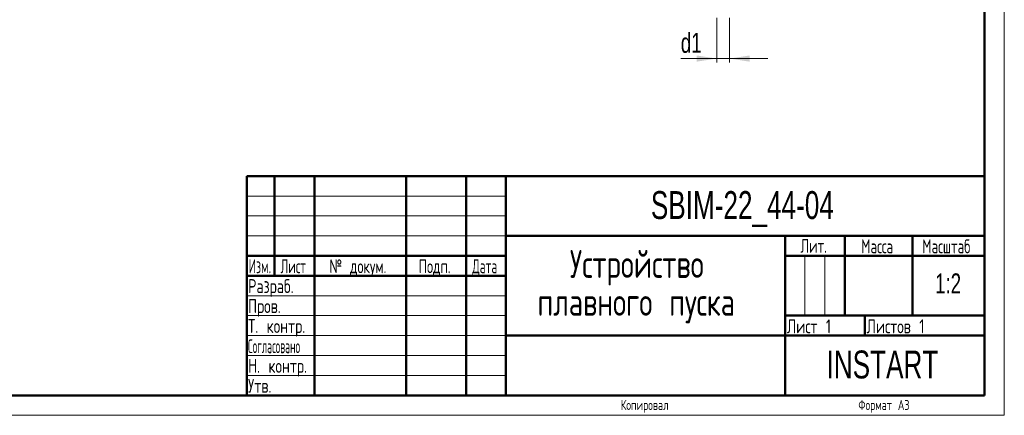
# Model space of a CAD drawing. Header units: millimetres. Extents: x 0 to 420, y 0 to 297.
# Tile 11 of 13: x 173 to 420, y 0 to 99. Entities that reach past the tile are written whole.
import ezdxf

# ---------------------------------------------------------------- set-up
doc = ezdxf.new("R2010")
doc.units = ezdxf.units.MM
doc.styles.add('SLDTEXTSTYLE0', font='TXT', dxfattribs={"width": 0.7, "bigfont": 'bigfont'})
doc.styles.add('SLDTEXTSTYLE1', font='TXT', dxfattribs={"width": 0.7})
doc.styles.add('SLDTEXTSTYLE2', font='TXT', dxfattribs={"width": 0.579176, "bigfont": 'bigfont'})
doc.styles.add('SLDTEXTSTYLE3', font='TXT', dxfattribs={"width": 0.646923, "bigfont": 'bigfont'})
doc.styles.add('SLDTEXTSTYLE4', font='TXT', dxfattribs={"width": 0.570891, "bigfont": 'bigfont'})
doc.styles.add('SLDTEXTSTYLE5', font='TXT', dxfattribs={"width": 0.585996, "bigfont": 'bigfont'})
doc.styles.add('SLDTEXTSTYLE6', font='TXT', dxfattribs={"width": 0.485474, "bigfont": 'bigfont'})
doc.dimstyles.new('SLDDIMSTYLE2', dxfattribs={"dimtxt": 5, "dimasz": 5, "dimexe": 0, "dimexo": 0.0625, "dimgap": 1.25, "dimtad": 2, "dimdec": 1, "dimlfac": 2, "dimrnd": 1e-09, "dimzin": 12, "dimdsep": 46, "dimtxsty": 'SLDTEXTSTYLE1', "dimsah": 1, "dimcen": 0.09, "dimadec": 0, "dimazin": 3, "dimtfac": 1, "dimtdec": 3, "dimtmove": 0, "dimatfit": 0, "dimfxl": 1, "dimfrac": 2, "dimtolj": 1, "dimtzin": 12, "dimarcsym": 0})

# ---------------------------------------------------------------- blocks, each defined once
blk = doc.blocks.new('SW_NOTE_0')
at = {"color": 0, "linetype": 'Continuous', "lineweight": 0, "char_height": 7, "attachment_point": 2, "style": 'SLDTEXTSTYLE0'}
for s, insert in [('Устройство', (21.44, 9)), ('плавного пуска', (21.31, -0.5))]:
    blk.add_mtext(s, dxfattribs=dict(at, insert=insert))
blk = doc.blocks.new('_D_5')
at = {"color": 7, "linetype": 'Continuous', "lineweight": 0}
for p, q in [((347.86, 99.73), (347.86, 88.49)), ((351.11, 99.73), (351.11, 88.49)), ((347.86, 89.49), (338.86, 89.49)), ((347.86, 89.49), (351.11, 89.49)), ((351.11, 89.49), (360.72, 89.49))]:
    blk.add_line(p, q, dxfattribs=at)
at = {"color": 7, "linetype": 'Continuous', "lineweight": 18}
for points in [[(347.86, 89.49), (342.86, 90.26), (342.86, 88.72)], [(351.11, 89.49), (356.11, 88.72), (356.11, 90.26)]]:
    blk.add_solid(points, dxfattribs=at)
at = {"color": 7, "linetype": 'Continuous', "lineweight": 18, "insert": (338.86, 95.93), "char_height": 5, "attachment_point": 1, "style": 'SLDTEXTSTYLE1'}
blk.add_mtext('d1', dxfattribs=at)

msp = doc.modelspace()

# ---------------------------------------------------------------- linework, layer by layer
at = {"color": 7, "linetype": 'Continuous', "lineweight": 18}
for p, q in [((420, 297), (420, 0)), ((230, 55), (295, 55)), ((230, 50), (295, 50)), ((230, 45), (295, 45)), ((370, 40), (370, 25)), ((375, 40), (375, 25)), ((230, 30), (295, 30)), ((230, 25), (295, 25)), ((230, 20), (295, 20)), ((230, 15), (295, 15)), ((230, 10), (295, 10)), ((0, 0), (420, 0))]:
    msp.add_line(p, q, dxfattribs=at)
at = {"color": 7, "linetype": 'Continuous', "lineweight": 50}
for p, q in [((415, 5), (415, 292)), ((230, 60), (415, 60)), ((230, 60), (230, 5)), ((237, 35), (237, 60)), ((247, 60), (247, 5)), ((270, 60), (270, 5)), ((285, 60), (285, 5)), ((295, 60), (295, 5)), ((295, 45), (415, 45)), ((365, 45), (365, 5)), ((380, 45), (380, 25)), ((397, 45), (397, 25)), ((230, 40), (295, 40)), ((365, 40), (415, 40)), ((230, 35), (295, 35)), ((365, 25), (415, 25)), ((385, 25), (385, 20)), ((295, 20), (415, 20)), ((20, 5), (415, 5))]:
    msp.add_line(p, q, dxfattribs=at)

# ---------------------------------------------------------------- block references
at = {"color": 7, "linetype": 'Continuous', "lineweight": 0}
msp.add_blockref('SW_NOTE_0', (306.381, 32.466), dxfattribs=at)

# ---------------------------------------------------------------- texts
for s, insert, char_height, attachment_point, style in [('SBIM-22_44-04', (354.302, 56.238), 7, 2, 'SLDTEXTSTYLE1'), ('Масштаб', (405.462, 44.141), 3.5, 2, 'SLDTEXTSTYLE3'), ('Лит.', (372.202, 44.271), 3.5, 2, 'SLDTEXTSTYLE3'), ('Масса', (388.11, 44.141), 3.5, 2, 'SLDTEXTSTYLE3'), ('Изм.', (233.293, 39.141), 3.5, 2, 'SLDTEXTSTYLE5'), ('Лист', (241.677, 39.141), 3.5, 2, 'SLDTEXTSTYLE2'), ('№ докум.', (257.889, 39.141), 3.5, 2, 'SLDTEXTSTYLE3'), ('Подп.', (277.122, 39.141), 3.5, 2, 'SLDTEXTSTYLE3'), ('Дата', (289.693, 39.141), 3.5, 2, 'SLDTEXTSTYLE4'), ('1:2', (405.904, 35.597), 5, 2, 'SLDTEXTSTYLE1'), ('Разраб.', (230.332, 34.153), 3.5, 1, 'SLDTEXTSTYLE0'), ('Пров.', (230.332, 29.153), 3.5, 1, 'SLDTEXTSTYLE0'), ('Т. контр.', (230.332, 24.153), 3.5, 1, 'SLDTEXTSTYLE0'), ('Лист 1', (365.466, 24.073), 3.5, 1, 'SLDTEXTSTYLE0'), ('Листов 1', (385.466, 24.073), 3.5, 1, 'SLDTEXTSTYLE0'), ('Согласовано', (230.303, 19.087), 3.5, 1, 'SLDTEXTSTYLE6'), ('INSTART', (389.435, 16.249), 7, 2, 'SLDTEXTSTYLE1'), ('Н. контр.', (230.332, 14.153), 3.5, 1, 'SLDTEXTSTYLE0'), ('Утв.', (230.332, 9.153), 3.5, 1, 'SLDTEXTSTYLE0'), ('Копировал', (329.804, 3.839), 2.5, 2, 'SLDTEXTSTYLE0'), ('Формат А3', (389.811, 3.839), 2.5, 2, 'SLDTEXTSTYLE0')]:
    msp.add_mtext(s, dxfattribs=dict(at, insert=insert, char_height=char_height, attachment_point=attachment_point, style=style))

# ---------------------------------------------------------------- dimensions: what is measured, and where the dimension line sits
at = {"color": 7, "linetype": 'Continuous', "lineweight": 18}
dim = msp.add_linear_dim(base=(351.108, 89.489), p1=(347.858, 99.739), p2=(351.108, 99.739), text='d1', dimstyle='SLDDIMSTYLE2', dxfattribs=at)
dim.commit()
dim.dimension.update_dxf_attribs({"geometry": '_D_5', "text_midpoint": (341.349, 89.489), "dimtype": 160})

doc.saveas('drawing.dxf')
